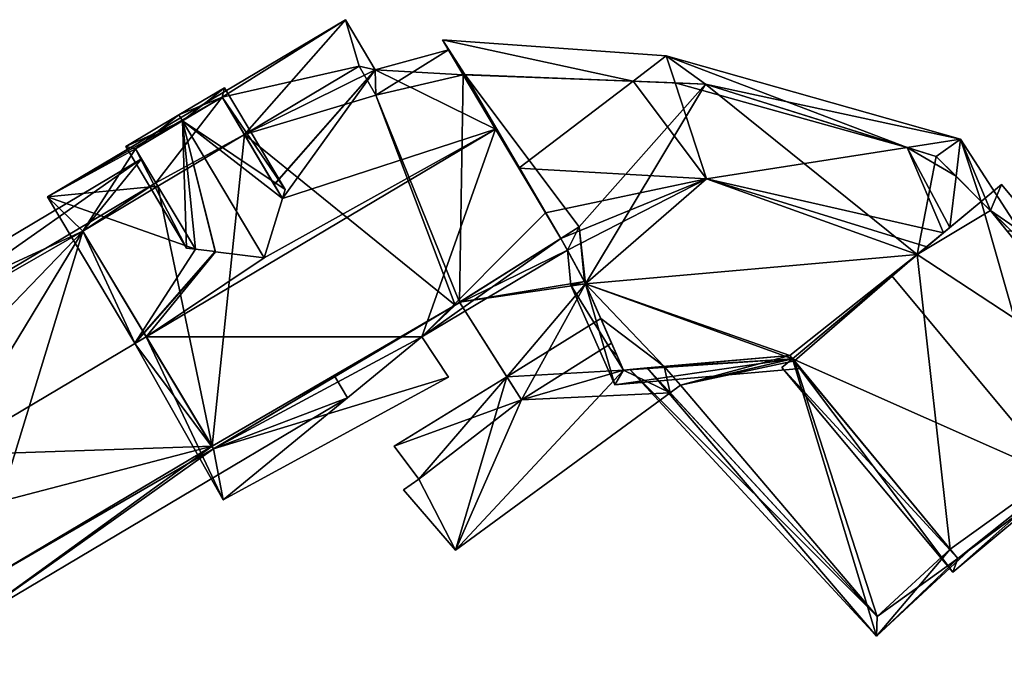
# Model space of a CAD drawing. Header units: inches. Extents: x 2523744 to 2528136, y 1148995 to 1152010.
# Tile 89 of 256: x 2525274 to 2525309, y 1150887 to 1150910. Entities that reach past the tile are written whole.
import ezdxf

# ---------------------------------------------------------------- set-up
doc = ezdxf.new("R2010")
doc.units = ezdxf.units.IN
doc.header["$MEASUREMENT"] = 0
doc.layers.add('Gebaeude Einzelhaus', color=10, linetype='Continuous')

msp = doc.modelspace()

# ---------------------------------------------------------------- meshes
at = {"layer": 'Gebaeude Einzelhaus'}
mesh = msp.add_polyface(dxfattribs=at)
corners = [(2525278.389, 1150898.511, 436.473), (2525277.981, 1150898.268, 436.473), (2525281.155, 1150892.637, 431.129), (2525288.298, 1150898.511, 432.283), (2525289.264, 1150897.052, 430.837), (2525293.296, 1150902.042, 432.68), (2525293.541, 1150901.63, 432.283), (2525292.745, 1150902.968, 433.57), (2525290.95, 1150905.985, 436.473), (2525280.879, 1150901.571, 435.324), (2525282.631, 1150901.353, 436.242), (2525286.626, 1150908.121, 433.048), (2525289.79, 1150907.936, 434.55), (2525283.287, 1150903.49, 434.971), (2525289.258, 1150908.83, 433.669), (2525282.994, 1150903.981, 434.486), (2525274.841, 1150903.545, 431.275), (2525278, 1150905.269, 431.388), (2525281.113, 1150907.129, 431.383), (2525278.803, 1150903.925, 432.714), (2525285.555, 1150909.92, 431.275), (2525281.917, 1150905.783, 432.71), (2525282.991, 1150903.985, 434.482), (2525280.155, 1150901.661, 434.945), (2525277.975, 1150898.278, 436.463), (2525280.87, 1150901.572, 435.32), (2525280.811, 1150894.481, 432.585), (2525289.5, 1150899.65, 432.584), (2525276.104, 1150902.314, 432.717), (2525286.05, 1150908.25, 432.705), (2525286.65, 1150907.2, 433.727), (2525301.634, 1150897.72, 432.469), (2525301.25, 1150897.4, 432.193), (2525307.398, 1150890.031, 432.193), (2525311.25, 1150893.447, 435.032), (2525311.35, 1150893.328, 435.032), (2525305.203, 1150900.698, 435.032), (2525315.295, 1150896.618, 432.193), (2525309.149, 1150903.988, 432.193), (2525308.42, 1150903.38, 432.718), (2525307.585, 1150890.523, 432.446), (2525314.45, 1150896, 432.77), (2525308.75, 1150903.05, 432.695), (2525307.515, 1150904.285, 432.006), (2525307.287, 1150902.435, 433.377), (2525308.42, 1150903.38, 431.694), (2525307.68, 1150905.625, 431.013), (2525308.75, 1150903.05, 431.58), (2525309.8, 1150902.331, 431.013), (2525309.35, 1150902.308, 431.462), (2525305.762, 1150905.325, 431.553), (2525307.062, 1150902.248, 433.55), (2525298.539, 1150904.195, 433.588), (2525306.459, 1150901.745, 433.561), (2525297.094, 1150908.616, 431.013), (2525297.412, 1150907.644, 431.579), (2525295.899, 1150907.705, 431.596), (2525289.038, 1150909.199, 430.76), (2525289.79, 1150907.936, 431.536), (2525291.79, 1150904.574, 433.599), (2525294.186, 1150900.417, 433.526), (2525293.541, 1150901.63, 433.547), (2525293.66, 1150900.371, 433.525), (2525293.296, 1150902.042, 433.554), (2525306.122, 1150901.464, 433.557), (2525298.5, 1150907.6, 431.41), (2525306.8, 1150905, 431.612), (2525289.85, 1150907.95, 431.526), (2525293.965, 1150902.464, 433.561), (2525294.15, 1150900.499, 433.527), (2525294.186, 1150900.417, 433.525), (2525295.238, 1150896.781, 431.129), (2525301.634, 1150897.72, 431.372), (2525301.926, 1150897.367, 431.129), (2525306.122, 1150901.464, 433.525), (2525295.551, 1150897.311, 431.452), (2525301.538, 1150897.836, 431.452), (2525289.79, 1150907.936, 420.163), (2525286.65, 1150907.2, 420.163), (2525286.05, 1150908.25, 420.163), (2525281.917, 1150905.783, 420.163), (2525276.104, 1150902.314, 432.02), (2525278.803, 1150903.925, 432.018), (2525280.754, 1150894.577, 420.163), (2525280.811, 1150894.481, 431.878), (2525280.754, 1150894.577, 431.938), (2525280.811, 1150894.481, 420.163), (2525278.389, 1150898.511, 434.389), (2525289.66, 1150899.751, 431.013), (2525289.5, 1150899.65, 420.163), (2525289.66, 1150899.751, 420.163), (2525293.296, 1150902.042, 431.013), (2525293.296, 1150902.042, 420.163), (2525278.803, 1150903.925, 420.163), (2525276.104, 1150902.314, 420.163), (2525307.298, 1150890.87, 428.733), (2525307.585, 1150890.523, 428.733), (2525301.634, 1150897.72, 428.733), (2525307.298, 1150890.87, 420.163), (2525307.585, 1150890.523, 420.163), (2525314.45, 1150896, 420.163), (2525308.75, 1150903.05, 420.163), (2525308.42, 1150903.38, 420.163), (2525306.122, 1150901.464, 420.163), (2525301.701, 1150897.639, 420.163), (2525306.121, 1150901.464, 420.163), (2525301.634, 1150897.72, 420.163), (2525293.965, 1150902.464, 431.013), (2525294.15, 1150900.499, 431.013), (2525294.186, 1150900.417, 431.013), (2525306.8, 1150905, 420.163), (2525298.5, 1150907.6, 420.163), (2525289.85, 1150907.95, 420.163), (2525294.186, 1150900.417, 420.163), (2525293.965, 1150902.464, 420.163), (2525294.15, 1150900.499, 420.163), (2525295.123, 1150898.284, 428.733), (2525295.551, 1150897.311, 428.056), (2525295.123, 1150898.284, 428.056), (2525295.123, 1150898.284, 431.013), (2525296.411, 1150897.386, 428.733), (2525296.411, 1150897.386, 428.056), (2525301.538, 1150897.836, 428.733), (2525301.538, 1150897.836, 420.163), (2525297.013, 1150897.439, 420.163), (2525294.738, 1150899.161, 420.163), (2525295.551, 1150897.311, 420.163)]
mesh.append_faces([[corners[k] for k in face] for face in [(71, 72, 73), (70, 75, 62), (62, 75, 71), (71, 75, 72), (72, 75, 76), (70, 72, 74), (70, 71, 72), (72, 71, 73), (70, 62, 71), (62, 69, 60), (61, 69, 62), (63, 68, 61), (61, 68, 69), (57, 67, 58), (54, 55, 56), (54, 56, 57), (57, 56, 67), (46, 66, 50), (46, 43, 66), (46, 65, 54), (54, 65, 55), (46, 50, 65), (46, 45, 43), (49, 47, 48), (48, 47, 46), (46, 47, 45), (52, 64, 53), (52, 60, 64), (63, 52, 7), (7, 52, 59), (63, 61, 52), (52, 61, 60), (60, 61, 62), (56, 55, 54), (59, 52, 56), (56, 52, 55), (56, 58, 59), (56, 57, 58), (56, 54, 57), (50, 55, 52), (46, 54, 50), (50, 54, 55), (52, 53, 51), (43, 50, 44), (44, 50, 51), (51, 50, 52), (43, 46, 50), (46, 47, 48), (48, 47, 49), (43, 45, 46), (46, 45, 47), (43, 44, 45), (31, 40, 32), (38, 42, 39), (41, 42, 37), (37, 42, 38), (34, 41, 35), (40, 34, 35), (35, 41, 37), (32, 40, 33), (33, 40, 35), (37, 34, 35), (37, 39, 34), (34, 39, 36), (37, 38, 39), (31, 34, 36), (31, 33, 34), (34, 33, 35), (31, 32, 33), (1, 24, 0), (18, 29, 21), (30, 14, 12), (29, 11, 30), (30, 11, 14), (18, 20, 29), (29, 20, 11), (17, 16, 18), (18, 16, 20), (19, 28, 17), (17, 28, 16), (16, 28, 24), (24, 28, 0), (6, 27, 5), (26, 1, 0), (26, 2, 1), (26, 4, 2), (6, 3, 27), (27, 3, 26), (26, 3, 4), (1, 25, 24), (1, 9, 25), (22, 15, 11), (23, 24, 25), (19, 16, 23), (23, 16, 24), (20, 21, 11), (11, 21, 22), (16, 18, 20), (20, 18, 21), (19, 17, 16), (16, 17, 18), (13, 11, 15), (11, 12, 14), (10, 8, 13), (13, 8, 11), (11, 8, 12), (9, 0, 10), (10, 0, 8), (9, 1, 0), (0, 3, 8), (8, 3, 7), (7, 3, 5), (5, 3, 6), (0, 2, 3), (3, 2, 4), (0, 1, 2)]], dxfattribs={"color": 13})
mesh.append_faces([[corners[k] for k in face] for face in [(125, 124, 126), (123, 103, 106), (125, 113, 124), (124, 113, 123), (123, 113, 103), (76, 122, 72), (72, 122, 97), (76, 120, 122), (120, 117, 121), (76, 75, 120), (120, 75, 117), (119, 70, 109), (116, 75, 119), (119, 75, 70), (118, 117, 116), (116, 117, 75), (112, 92, 77), (111, 114, 112), (112, 114, 92), (111, 113, 114), (114, 113, 115), (111, 103, 113), (111, 110, 103), (103, 110, 102), (7, 5, 63), (58, 67, 77), (77, 67, 112), (56, 112, 67), (55, 111, 56), (56, 111, 112), (55, 65, 111), (50, 111, 65), (50, 110, 111), (50, 66, 110), (45, 66, 43), (45, 102, 66), (66, 102, 110), (74, 64, 60), (108, 60, 69), (108, 109, 60), (107, 69, 68), (107, 108, 69), (5, 68, 63), (5, 107, 68), (5, 91, 107), (100, 103, 101), (101, 103, 102), (103, 104, 105), (105, 104, 106), (100, 98, 103), (103, 98, 104), (100, 99, 98), (47, 45, 42), (42, 45, 39), (47, 102, 45), (47, 101, 102), (31, 74, 72), (51, 39, 44), (44, 39, 45), (31, 36, 74), (74, 36, 64), (64, 36, 53), (53, 36, 51), (51, 36, 39), (41, 47, 42), (41, 100, 47), (47, 100, 101), (96, 34, 40), (96, 41, 34), (96, 100, 41), (96, 99, 100), (96, 98, 99), (96, 95, 98), (95, 72, 97), (96, 40, 95), (95, 40, 72), (72, 40, 31), (80, 83, 93), (93, 83, 94), (80, 89, 83), (83, 89, 86), (90, 77, 92), (80, 78, 89), (89, 78, 90), (90, 78, 77), (80, 79, 78), (27, 84, 89), (89, 84, 86), (27, 26, 84), (5, 88, 91), (88, 89, 90), (5, 27, 88), (88, 27, 89), (87, 28, 81), (26, 0, 87), (87, 0, 28), (85, 26, 87), (84, 26, 85), (86, 84, 83), (83, 84, 85), (28, 19, 81), (81, 19, 82), (79, 80, 29), (29, 80, 21), (29, 78, 79), (29, 30, 78), (58, 30, 12), (58, 78, 30), (58, 77, 78), (7, 59, 8), (8, 59, 12), (12, 59, 58)]], dxfattribs={"color": 41})
mesh = msp.add_polyface(dxfattribs=at)
corners = [(2525281.199, 1150907.471, 434.78), (2525279.56, 1150906.493, 436.242), (2525279.689, 1150906.278, 436.242), (2525283.287, 1150903.49, 434.971), (2525282.631, 1150901.353, 436.242), (2525283.386, 1150903.811, 434.78), (2525277.656, 1150905.355, 434.78), (2525279.84, 1150901.701, 434.78), (2525280.155, 1150901.661, 434.945), (2525280.87, 1150901.572, 435.32), (2525280.879, 1150901.571, 435.324), (2525281.113, 1150907.129, 434.971), (2525278, 1150905.269, 434.946), (2525281.917, 1150905.783, 420.163), (2525281.113, 1150907.129, 431.383), (2525281.917, 1150905.783, 432.71), (2525281.113, 1150907.129, 420.163), (2525282.991, 1150903.985, 434.482), (2525282.994, 1150903.981, 434.486), (2525278, 1150905.269, 420.163), (2525278, 1150905.269, 431.388), (2525278.803, 1150903.925, 432.714), (2525278.727, 1150904.052, 420.163), (2525278.727, 1150904.052, 431.939), (2525278.803, 1150903.925, 432.018), (2525278.803, 1150903.925, 420.163)]
mesh.append_faces([[corners[k] for k in face] for face in [(6, 12, 7), (7, 12, 8), (1, 2, 12), (1, 12, 6), (11, 5, 3), (11, 0, 5), (11, 1, 0), (11, 2, 1), (2, 10, 4), (2, 9, 10), (2, 8, 9), (2, 7, 8), (2, 6, 7), (2, 1, 6), (0, 2, 5), (5, 2, 3), (3, 2, 4), (0, 1, 2)]], dxfattribs={"color": 13})
mesh.append_faces([[corners[k] for k in face] for face in [(16, 22, 19), (16, 13, 22), (22, 13, 25), (21, 23, 24), (21, 20, 23), (23, 20, 22), (22, 20, 19), (8, 12, 21), (21, 12, 20), (14, 12, 11), (11, 12, 2), (14, 20, 12), (16, 19, 14), (14, 19, 20), (11, 18, 17), (11, 3, 18), (15, 11, 17), (14, 11, 15), (16, 14, 13), (13, 14, 15)]], dxfattribs={"color": 41})
mesh = msp.add_polyface(dxfattribs=at)
corners = [(2525276.104, 1150902.314, 432.02), (2525278.214, 1150904.911, 431.404), (2525266.108, 1150897.708, 431.404), (2525278.727, 1150904.052, 431.939), (2525268.952, 1150894.885, 433.477), (2525267.553, 1150895.28, 432.913), (2525271.219, 1150894.244, 434.389), (2525278.389, 1150898.511, 434.389), (2525278.803, 1150903.925, 432.018), (2525280.811, 1150894.481, 431.878), (2525271.825, 1150888.1, 431.404), (2525285.623, 1150896.31, 431.404), (2525280.754, 1150894.577, 431.938), (2525270.701, 1150891.946, 433.476), (2525270.381, 1150890.528, 432.913), (2525285.169, 1150897.073, 431.878), (2525267.479, 1150897.36, 431.938), (2525272.174, 1150889.471, 431.938), (2525278.727, 1150904.052, 420.163), (2525267.479, 1150897.36, 420.163), (2525272.174, 1150889.471, 420.163), (2525280.754, 1150894.577, 420.163), (2525276.104, 1150902.314, 420.163), (2525278.803, 1150903.925, 420.163)]
mesh.append_faces([[corners[k] for k in face] for face in [(5, 13, 14), (5, 4, 13), (11, 9, 15), (9, 17, 12), (17, 14, 13), (11, 10, 9), (9, 10, 17), (17, 10, 14), (2, 16, 5), (5, 16, 4), (2, 1, 16), (16, 1, 3), (4, 13, 6), (4, 5, 13), (13, 5, 14), (13, 12, 6), (6, 12, 7), (9, 11, 15), (14, 10, 13), (13, 10, 12), (12, 10, 9), (9, 10, 11), (3, 0, 8), (0, 6, 7), (0, 4, 6), (0, 2, 4), (4, 2, 5), (3, 1, 0), (0, 1, 2)]], dxfattribs={"color": 13})
mesh.append_faces([[corners[k] for k in face] for face in [(19, 22, 20), (20, 22, 21), (19, 18, 22), (22, 18, 23), (20, 21, 17), (17, 21, 12), (4, 17, 13), (4, 16, 17), (17, 16, 20), (20, 16, 19), (19, 16, 18), (18, 16, 3)]], dxfattribs={"color": 41})
mesh = msp.add_polyface(dxfattribs=at)
corners = [(2525287.304, 1150894.566, 428.056), (2525291.89, 1150896.234, 428.056), (2525291.359, 1150897.072, 428.056), (2525288.19, 1150893.387, 428.056), (2525289.51, 1150890.831, 428.056), (2525297.235, 1150896.495, 428.056), (2525295.551, 1150897.311, 428.056), (2525295.123, 1150898.284, 428.056), (2525287.638, 1150892.994, 428.056), (2525296.411, 1150897.386, 428.056), (2525294.186, 1150900.417, 431.013), (2525289.66, 1150899.751, 431.013), (2525291.89, 1150896.234, 431.013), (2525294.15, 1150900.499, 431.013), (2525293.296, 1150902.042, 431.013), (2525295.123, 1150898.284, 431.013), (2525293.965, 1150902.464, 431.013), (2525287.304, 1150894.566, 420.163), (2525291.359, 1150897.072, 420.163), (2525288.19, 1150893.387, 420.163), (2525287.638, 1150892.994, 420.163), (2525289.51, 1150890.831, 420.163), (2525297.235, 1150896.495, 420.163), (2525295.551, 1150897.311, 420.163), (2525294.738, 1150899.161, 420.163), (2525297.013, 1150897.439, 420.163), (2525297.6, 1150896.762, 420.163), (2525295.123, 1150898.284, 428.733), (2525289.66, 1150899.751, 420.163), (2525293.296, 1150902.042, 420.163), (2525293.965, 1150902.464, 420.163), (2525294.15, 1150900.499, 420.163), (2525294.186, 1150900.417, 420.163)]
mesh.append_faces([[corners[k] for k in face] for face in [(14, 13, 16), (10, 12, 15), (14, 11, 13), (13, 11, 10), (10, 11, 12), (6, 5, 9), (4, 3, 8), (7, 1, 6), (6, 1, 5), (5, 1, 4), (4, 1, 3), (3, 1, 0), (0, 1, 2)]], dxfattribs={"color": 13})
mesh.append_faces([[corners[k] for k in face] for face in [(28, 32, 18), (18, 32, 24), (29, 31, 28), (28, 31, 32), (29, 30, 31), (18, 2, 28), (28, 2, 11), (11, 2, 12), (12, 2, 1), (27, 1, 7), (27, 12, 1), (27, 15, 12), (22, 25, 26), (22, 23, 25), (23, 18, 24), (18, 19, 17), (22, 21, 23), (23, 21, 18), (18, 21, 19), (19, 21, 20), (5, 4, 22), (22, 4, 21), (4, 8, 21), (21, 8, 20), (8, 3, 20), (20, 3, 19), (3, 0, 19), (19, 0, 17), (17, 2, 18), (17, 0, 2)]], dxfattribs={"color": 41})
mesh = msp.add_polyface(dxfattribs=at)
corners = [(2525296.411, 1150897.386, 428.733), (2525295.78, 1150897.331, 428.733), (2525304.649, 1150887.739, 428.733), (2525307.585, 1150890.523, 428.733), (2525308.131, 1150890.958, 428.733), (2525307.298, 1150890.87, 428.733), (2525301.634, 1150897.72, 428.733), (2525301.538, 1150897.836, 428.733), (2525294.982, 1150898.194, 428.733), (2525295.327, 1150897.82, 428.733), (2525295.123, 1150898.284, 428.733), (2525304.676, 1150888.446, 428.733), (2525297.235, 1150896.495, 428.056), (2525304.676, 1150888.446, 420.163), (2525296.411, 1150897.386, 428.056), (2525297.235, 1150896.495, 420.163), (2525307.298, 1150890.87, 420.163), (2525301.538, 1150897.836, 420.163), (2525297.6, 1150896.762, 420.163), (2525297.013, 1150897.439, 420.163), (2525301.634, 1150897.72, 420.163), (2525301.701, 1150897.639, 420.163)]
mesh.append_faces([[corners[k] for k in face] for face in [(8, 10, 9), (2, 3, 4), (2, 11, 3), (3, 11, 5), (2, 1, 11), (11, 1, 0), (8, 9, 10), (0, 6, 7), (0, 2, 6), (6, 2, 5), (5, 2, 3), (3, 2, 4), (0, 1, 2)]], dxfattribs={"color": 13})
mesh.append_faces([[corners[k] for k in face] for face in [(13, 21, 16), (15, 18, 13), (13, 18, 21), (21, 18, 20), (20, 18, 17), (17, 18, 19), (13, 16, 11), (11, 16, 5), (13, 12, 15), (12, 0, 14), (13, 11, 12), (12, 11, 0)]], dxfattribs={"color": 41})
mesh = msp.add_polyface(dxfattribs=at)
corners = [(2525266.706, 1150887.884, 434.214), (2525275.878, 1150881.236, 430.675), (2525270.845, 1150891.02, 430.675), (2525271.102, 1150879.338, 434.214), (2525271.329, 1150878.896, 434.214), (2525266.476, 1150888.33, 434.214), (2525261.724, 1150885.403, 430.675), (2525266.38, 1150876.351, 430.675), (2525270.647, 1150890.311, 431.021), (2525262.38, 1150885.22, 430.993), (2525266.596, 1150877.024, 430.993), (2525275.205, 1150881.452, 431.021), (2525271.006, 1150879.289, 434.146), (2525270.298, 1150878.925, 432.261), (2525266.64, 1150877.047, 429.532), (2525266.596, 1150877.024, 429.499), (2525266.64, 1150877.047, 420.163), (2525266.596, 1150877.024, 420.163), (2525274.345, 1150881.009, 429.2), (2525275.205, 1150881.452, 428.912), (2525274.345, 1150881.009, 429.022), (2525274.27, 1150883.269, 428.91), (2525270.647, 1150890.311, 420.163), (2525274.27, 1150883.269, 420.163), (2525262.38, 1150885.22, 420.163), (2525273.401, 1150882.815, 420.163), (2525265.724, 1150878.799, 420.163)]
mesh.append_faces([[corners[k] for k in face] for face in [(11, 8, 1), (3, 11, 4), (4, 10, 12), (12, 3, 4), (4, 11, 1), (7, 10, 4), (9, 10, 6), (6, 10, 7), (0, 9, 5), (8, 0, 5), (5, 9, 6), (1, 8, 2), (2, 8, 5), (3, 7, 4), (0, 6, 3), (3, 6, 7), (0, 5, 6), (0, 2, 5), (4, 1, 3), (3, 1, 0), (0, 1, 2)]], dxfattribs={"color": 13})
mesh.append_faces([[corners[k] for k in face] for face in [(24, 26, 17), (17, 26, 16), (22, 25, 24), (24, 25, 26), (22, 23, 25), (15, 24, 17), (10, 9, 15), (15, 9, 24), (9, 22, 24), (0, 8, 9), (9, 8, 22), (11, 21, 8), (8, 21, 22), (22, 21, 23), (11, 19, 21), (11, 18, 19), (19, 18, 20), (11, 13, 18), (14, 15, 16), (16, 15, 17), (13, 10, 14), (14, 10, 15), (11, 12, 13), (13, 12, 10), (3, 12, 11)]], dxfattribs={"color": 41})

doc.saveas('drawing.dxf')
